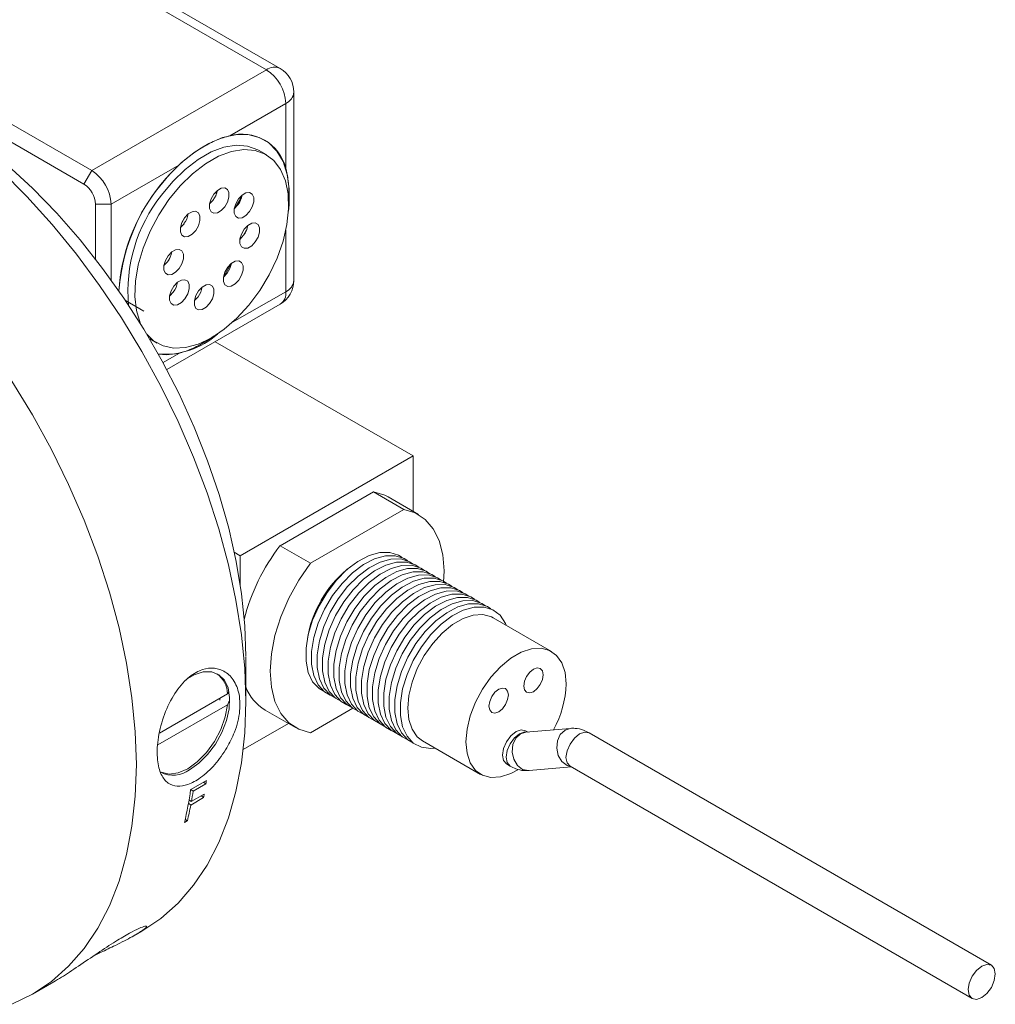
# Model space of a CAD drawing. Header units: inches. Extents: x 1.04 to 8.17, y 1.34 to 8.67.
# Tile 16 of 17: x 6.69 to 8.17, y 5.79 to 7.28. Entities that reach past the tile are written whole.
import ezdxf

# ---------------------------------------------------------------- set-up
doc = ezdxf.new("R2010")
doc.units = ezdxf.units.IN
doc.header["$MEASUREMENT"] = 0

msp = doc.modelspace()

# ---------------------------------------------------------------- linework, layer by layer
at = {"color": 7, "linetype": 'Continuous', "lineweight": 15}
for p, q in [((7.0617, 7.206), (6.6707, 7.4317)), ((7.0826, 7.208), (6.6915, 7.4338)), ((6.4055, 7.2786), (6.7966, 7.0529)), ((6.7848, 7.0325), (6.3938, 7.2582)), ((6.7966, 7.0529), (7.0617, 7.206)), ((7.1034, 6.8862), (7.1034, 7.1719)), ((7.0912, 7.1549), (7.0061, 7.1058)), ((7.0912, 7.0567), (7.0912, 7.1549)), ((7.0614, 7.0773), (7.0499, 7.0839)), ((6.9288, 7.0612), (6.826, 7.0019)), ((6.7848, 7.0325), (6.7966, 7.0529)), ((6.9805, 7.0076), (6.9853, 7.0158)), ((6.9839, 7.0196), (6.9862, 7.0183)), ((6.9839, 7.0196), (6.9862, 7.0183)), ((7.0143, 6.9962), (7.0245, 7.0138)), ((6.8025, 7.0019), (6.826, 7.0019)), ((6.8025, 6.9185), (6.8025, 7.0019)), ((6.826, 7.0019), (6.826, 6.887)), ((6.9332, 6.9737), (6.9379, 6.9819)), ((7.0267, 6.9541), (7.0317, 6.9628)), ((7.0302, 6.9602), (7.0305, 6.96)), ((6.9117, 6.9146), (6.9158, 6.9217)), ((6.9967, 6.8913), (7.0075, 6.9098)), ((7.0067, 6.9102), (7.0075, 6.9098)), ((7.0067, 6.9102), (7.0075, 6.9098)), ((7.0075, 6.9098), (7.0086, 6.9118)), ((6.8478, 6.8557), (6.8755, 6.8397)), ((6.8539, 6.8522), (6.8509, 6.8511)), ((6.9106, 6.7508), (7.0826, 6.8501)), ((6.8847, 6.7976), (6.8961, 6.791)), ((6.9841, 6.7932), (7.2844, 6.6198)), ((7.2844, 6.6198), (7.0222, 6.4684)), ((7.2844, 6.6198), (7.2844, 6.5356)), ((7.2242, 6.5653), (7.0825, 6.4835)), ((7.2704, 6.5386), (7.2242, 6.5653)), ((7.2928, 6.5308), (7.2466, 6.5575)), ((7.2704, 6.5386), (7.1287, 6.4568)), ((7.0129, 6.4738), (7.0222, 6.4684)), ((7.1287, 6.4568), (7.0825, 6.4835)), ((7.0222, 6.4684), (7.0222, 6.4224)), ((7.4947, 6.323), (7.4062, 6.3741)), ((7.0305, 6.2473), (7.0305, 6.3143)), ((7.0028, 6.2586), (6.8997, 6.1991)), ((6.8997, 6.1991), (6.9897, 6.251)), ((6.9912, 6.2513), (6.991, 6.249)), ((7.004, 6.2612), (7.0028, 6.2586)), ((6.8971, 6.1812), (7.0028, 6.2422)), ((7.06, 6.2341), (7.1062, 6.2075)), ((7.1287, 6.1996), (7.1931, 6.2368)), ((7.0951, 6.2139), (7.0265, 6.1742)), ((7.4592, 6.2006), (7.4554, 6.2028)), ((7.523, 6.2063), (7.4555, 6.2003)), ((7.2986, 6.1876), (7.387, 6.1365)), ((8.1626, 5.8468), (7.5519, 6.1994)), ((7.4263, 6.1523), (7.4318, 6.1491)), ((7.4607, 6.1422), (7.5244, 6.1479)), ((7.5228, 6.1488), (8.1334, 5.7963)), ((7.5228, 6.1488), (7.5228, 6.1488)), ((6.9468, 6.1135), (6.9707, 6.1273)), ((6.9468, 6.1135), (6.9504, 6.1108)), ((6.9699, 6.122), (6.9504, 6.1108)), ((6.9663, 6.1248), (6.9699, 6.122)), ((6.9444, 6.0978), (6.9478, 6.0951)), ((6.9664, 6.1012), (6.9469, 6.0899)), ((6.9478, 6.0951), (6.9674, 6.1063)), ((6.9631, 6.1039), (6.9664, 6.1012)), ((6.9435, 6.0927), (6.9469, 6.0899)), ((6.9385, 6.0686), (6.9417, 6.0659)), ((6.9417, 6.0659), (6.9373, 6.0634)), ((6.863, 5.893), (6.8727, 5.8986)), ((6.8101, 5.8661), (6.7988, 5.8606)), ((6.7065, 5.8027), (6.7391, 5.8215))]:
    msp.add_line(p, q, dxfattribs=at)
at = {"color": 8, "linetype": 'Continuous', "lineweight": 15}
for p, q in [((7.0912, 6.8691), (7.0912, 6.9623)), ((7.0105, 6.8226), (7.0912, 6.8691)), ((6.9048, 6.7616), (6.9288, 6.7754))]:
    msp.add_line(p, q, dxfattribs=at)
at = {"color": 7, "linetype": 'Continuous', "lineweight": 15, "flags": 128}
for points in [[(6.5509, 7.1461), (6.5904, 7.1214), (6.6297, 7.093), (6.6685, 7.0612), (6.7065, 7.0262), (6.7435, 6.9883), (6.7791, 6.9476), (6.8131, 6.9045), (6.8454, 6.8593), (6.8757, 6.8122), (6.9037, 6.7637), (6.9293, 6.7139), (6.9523, 6.6634), (6.9726, 6.6123), (6.9901, 6.5612), (7.0045, 6.5102), (7.0158, 6.4598), (7.0239, 6.4103), (7.0288, 6.362), (7.0305, 6.3153)], [(6.8953, 7.0235), (6.9135, 7.0457), (6.9331, 7.0653), (6.9536, 7.0816), (6.9744, 7.0942), (6.9951, 7.1029), (7.015, 7.1073), (7.0337, 7.1075), (7.0507, 7.1033), (7.0655, 7.095), (7.0778, 7.0826), (7.0872, 7.0665), (7.0935, 7.0472), (7.0966, 7.0252), (7.0963, 7.0009), (7.0953, 6.9914)], [(6.9138, 7.0088), (6.9311, 7.0299), (6.9498, 7.0482), (6.9694, 7.0633), (6.9892, 7.0746), (7.0087, 7.0819), (7.0274, 7.0849), (7.0447, 7.0836), (7.06, 7.078), (7.073, 7.0683), (7.0834, 7.0547), (7.0907, 7.0376), (7.0947, 7.0175), (7.0955, 6.9951), (7.0929, 6.9709), (7.087, 6.9456), (7.0779, 6.92), (7.0661, 6.8949), (7.0517, 6.8708), (7.0352, 6.8486), (7.0171, 6.8288), (6.9979, 6.812), (6.9781, 6.7988), (6.9584, 6.7895), (6.9392, 6.7843), (6.9212, 6.7834), (6.9048, 6.7869), (6.8906, 6.7946), (6.8804, 6.8044)], [(6.9023, 7.0154), (6.9197, 7.0365), (6.9384, 7.0548), (6.958, 7.0699), (6.9778, 7.0812), (6.9973, 7.0885), (7.016, 7.0915), (7.0332, 7.0902), (7.0486, 7.0846), (7.0499, 7.0839)], [(6.6583, 7.0536), (6.698, 7.0138), (6.7364, 6.9712), (6.7733, 6.9261), (6.8084, 6.8786), (6.8417, 6.8292), (6.8727, 6.7781), (6.9014, 6.7257), (6.9276, 6.6723), (6.9511, 6.6181), (6.9717, 6.5636), (6.9895, 6.509), (7.0041, 6.4547), (7.0156, 6.4011), (7.0238, 6.3484), (7.0288, 6.2971), (7.0305, 6.2473), (7.0288, 6.1995), (7.0238, 6.1538), (7.0156, 6.1107), (7.0041, 6.0703), (6.9895, 6.033), (6.9717, 5.9988), (6.9511, 5.9682), (6.9276, 5.9411), (6.9014, 5.9179), (6.8727, 5.8986), (6.8727, 5.8986)], [(6.9986, 6.9978), (7.0027, 7.005), (7.005, 7.0126), (7.005, 7.0194), (7.0027, 7.0244), (6.9986, 7.0268), (6.9931, 7.0263), (6.9873, 7.0229), (6.9818, 7.0171), (6.9777, 7.0099), (6.9754, 7.0023), (6.9754, 6.9955), (6.9777, 6.9905), (6.9818, 6.9881), (6.9873, 6.9887), (6.9932, 6.9921), (6.9986, 6.9978)], [(7.0361, 6.9906), (7.0403, 6.9978), (7.0425, 7.0054), (7.0425, 7.0121), (7.0402, 7.0171), (7.0361, 7.0195), (7.0306, 7.019), (7.0248, 7.0156), (7.0193, 7.0098), (7.0152, 7.0026), (7.0129, 6.9951), (7.0129, 6.9883), (7.0152, 6.9833), (7.0193, 6.9809), (7.0248, 6.9814), (7.0307, 6.9848), (7.0361, 6.9906)], [(6.8706, 6.8204), (6.8701, 6.8217), (6.8643, 6.8403), (6.8619, 6.8616), (6.8629, 6.885), (6.8671, 6.9099), (6.8746, 6.9354), (6.8851, 6.9609), (6.8983, 6.9856), (6.9138, 7.0088)], [(6.9754, 7.0022), (6.9755, 7.0023), (6.9809, 7.008)], [(7.0129, 6.995), (7.013, 6.995), (7.0184, 7.0008)], [(6.9544, 6.9621), (6.9585, 6.9693), (6.9608, 6.9769), (6.9608, 6.9837), (6.9585, 6.9887), (6.9543, 6.9911), (6.9489, 6.9905), (6.943, 6.9871), (6.9376, 6.9814), (6.9334, 6.9742), (6.9312, 6.9666), (6.9312, 6.9598), (6.9334, 6.9548), (6.9376, 6.9524), (6.943, 6.953), (6.9489, 6.9564), (6.9544, 6.9621)], [(6.9312, 6.9665), (6.9312, 6.9666), (6.9367, 6.9723)], [(7.0449, 6.9446), (7.0491, 6.9518), (7.0513, 6.9594), (7.0513, 6.9662), (7.0491, 6.9711), (7.0449, 6.9735), (7.0395, 6.973), (7.0336, 6.9696), (7.0281, 6.9639), (7.024, 6.9566), (7.0217, 6.9491), (7.0217, 6.9423), (7.024, 6.9373), (7.0281, 6.9349), (7.0336, 6.9354), (7.0395, 6.9388), (7.0449, 6.9446)], [(7.0217, 6.949), (7.0218, 6.949), (7.0272, 6.9548)], [(6.9293, 6.9044), (6.9335, 6.9116), (6.9357, 6.9191), (6.9357, 6.9259), (6.9335, 6.9309), (6.9293, 6.9333), (6.9239, 6.9328), (6.918, 6.9294), (6.9125, 6.9236), (6.9084, 6.9164), (6.9061, 6.9088), (6.9061, 6.902), (6.9084, 6.8971), (6.9126, 6.8947), (6.918, 6.8952), (6.9239, 6.8986), (6.9293, 6.9044)], [(6.9061, 6.9088), (6.9062, 6.9088), (6.9116, 6.9146)], [(7.0199, 6.8868), (7.024, 6.894), (7.0263, 6.9016), (7.0263, 6.9084), (7.024, 6.9134), (7.0199, 6.9158), (7.0144, 6.9152), (7.0085, 6.9118), (7.0031, 6.9061), (6.9989, 6.8989), (6.9967, 6.8913), (6.9967, 6.8845), (6.9989, 6.8795), (7.0031, 6.8771), (7.0085, 6.8777), (7.0144, 6.8811), (7.0199, 6.8868)], [(7.0022, 6.897), (7.0063, 6.9042), (7.0086, 6.9118)], [(6.9967, 6.8913), (6.9967, 6.8913), (7.0022, 6.897)], [(6.9381, 6.8584), (6.9423, 6.8656), (6.9445, 6.8732), (6.9445, 6.8799), (6.9423, 6.8849), (6.9381, 6.8873), (6.9327, 6.8868), (6.9268, 6.8834), (6.9214, 6.8776), (6.9172, 6.8704), (6.9149, 6.8629), (6.9149, 6.8561), (6.9172, 6.8511), (6.9214, 6.8487), (6.9268, 6.8492), (6.9327, 6.8526), (6.9381, 6.8584)], [(6.9756, 6.8511), (6.9798, 6.8583), (6.982, 6.8659), (6.982, 6.8727), (6.9798, 6.8777), (6.9756, 6.8801), (6.9702, 6.8795), (6.9643, 6.8761), (6.9589, 6.8704), (6.9547, 6.8632), (6.9525, 6.8556), (6.9525, 6.8488), (6.9547, 6.8438), (6.9589, 6.8414), (6.9643, 6.842), (6.9702, 6.8454), (6.9756, 6.8511)], [(6.9149, 6.8628), (6.915, 6.8628), (6.9204, 6.8686)], [(6.9524, 6.8555), (6.9525, 6.8556), (6.958, 6.8613)], [(6.9288, 6.7754), (6.9098, 6.7732), (6.8979, 6.7741)], [(6.6755, 6.7333), (6.7066, 6.6822), (6.7353, 6.6298), (6.7615, 6.5763), (6.7849, 6.5222), (6.8056, 6.4676), (6.8233, 6.4131), (6.838, 6.3588), (6.8494, 6.3052), (6.8577, 6.2525), (6.8627, 6.2012), (6.8643, 6.1514), (6.8627, 6.1036), (6.8577, 6.0579), (6.8494, 6.0148), (6.838, 5.9744), (6.8233, 5.9371), (6.8056, 5.9029), (6.7849, 5.8723), (6.7615, 5.8452), (6.7353, 5.822), (6.7066, 5.8027), (6.6755, 5.7875)], [(7.2466, 6.5575), (7.2417, 6.56), (7.2242, 6.5653)], [(7.3307, 6.4282), (7.3315, 6.4453), (7.3297, 6.4697), (7.3242, 6.4912), (7.3152, 6.5093), (7.303, 6.5235), (7.2879, 6.5333), (7.2704, 6.5386)], [(7.268, 6.4655), (7.2624, 6.469), (7.2491, 6.4732), (7.2339, 6.4731), (7.2176, 6.4685), (7.2007, 6.4598), (7.184, 6.4472), (7.1682, 6.4313), (7.1539, 6.4127), (7.1417, 6.3922), (7.132, 6.3706), (7.1254, 6.3489), (7.122, 6.3278), (7.122, 6.3083), (7.1254, 6.2912), (7.132, 6.2771), (7.1417, 6.2667), (7.1503, 6.2616)], [(7.1287, 6.4568), (7.1111, 6.4313), (7.096, 6.404), (7.0838, 6.3757), (7.0748, 6.3472), (7.0694, 6.3194), (7.0675, 6.2929), (7.0694, 6.2686), (7.0748, 6.2471), (7.0838, 6.229), (7.096, 6.2148), (7.1111, 6.2049), (7.1287, 6.1996)], [(7.2764, 6.4606), (7.2709, 6.4641), (7.2575, 6.4684), (7.2424, 6.4682), (7.226, 6.4636), (7.2092, 6.4549), (7.1925, 6.4423), (7.1766, 6.4264), (7.1623, 6.4078), (7.1501, 6.3873), (7.1404, 6.3658), (7.1338, 6.344), (7.1304, 6.3229), (7.1304, 6.3035), (7.1338, 6.2863), (7.1404, 6.2723), (7.1501, 6.2618), (7.1588, 6.2568)], [(7.2849, 6.4557), (7.2793, 6.4593), (7.2659, 6.4635), (7.2508, 6.4633), (7.2344, 6.4588), (7.2176, 6.45), (7.2009, 6.4374), (7.1851, 6.4215), (7.1707, 6.403), (7.1585, 6.3825), (7.1489, 6.3609), (7.1422, 6.3391), (7.1388, 6.3181), (7.1388, 6.2986), (7.1422, 6.2815), (7.1489, 6.2674), (7.1585, 6.257), (7.1672, 6.2519)], [(7.2933, 6.4509), (7.2877, 6.4544), (7.2744, 6.4586), (7.2592, 6.4585), (7.2429, 6.4539), (7.226, 6.4452), (7.2093, 6.4326), (7.1935, 6.4167), (7.1792, 6.3981), (7.1669, 6.3776), (7.1573, 6.356), (7.1506, 6.3343), (7.1472, 6.3132), (7.1472, 6.2937), (7.1506, 6.2766), (7.1573, 6.2625), (7.1669, 6.2521), (7.1756, 6.247)], [(7.3017, 6.446), (7.2961, 6.4495), (7.2828, 6.4538), (7.2676, 6.4536), (7.2513, 6.449), (7.2344, 6.4403), (7.2178, 6.4277), (7.2019, 6.4118), (7.1876, 6.3932), (7.1754, 6.3727), (7.1657, 6.3512), (7.1591, 6.3294), (7.1557, 6.3084), (7.1557, 6.2889), (7.1591, 6.2717), (7.1657, 6.2577), (7.1754, 6.2472), (7.184, 6.2422)], [(7.3101, 6.4411), (7.3046, 6.4447), (7.2912, 6.4489), (7.2761, 6.4487), (7.2597, 6.4442), (7.2429, 6.4354), (7.2262, 6.4229), (7.2103, 6.4069), (7.196, 6.3884), (7.1838, 6.3679), (7.1741, 6.3463), (7.1675, 6.3245), (7.1641, 6.3035), (7.1641, 6.284), (7.1675, 6.2669), (7.1741, 6.2528), (7.1838, 6.2424), (7.1925, 6.2373)], [(7.3186, 6.4363), (7.313, 6.4398), (7.2996, 6.444), (7.2845, 6.4439), (7.2681, 6.4393), (7.2513, 6.4306), (7.2346, 6.418), (7.2188, 6.4021), (7.2044, 6.3835), (7.1922, 6.363), (7.1826, 6.3414), (7.1759, 6.3197), (7.1725, 6.2986), (7.1725, 6.2791), (7.1759, 6.262), (7.1826, 6.2479), (7.1922, 6.2375), (7.2009, 6.2324)], [(7.327, 6.4314), (7.3214, 6.4349), (7.3081, 6.4392), (7.2929, 6.439), (7.2766, 6.4345), (7.2597, 6.4257), (7.243, 6.4131), (7.2272, 6.3972), (7.2129, 6.3786), (7.2006, 6.3581), (7.191, 6.3366), (7.1843, 6.3148), (7.1809, 6.2938), (7.1809, 6.2743), (7.1843, 6.2571), (7.191, 6.2431), (7.2006, 6.2326), (7.2093, 6.2276)], [(7.3354, 6.4266), (7.3298, 6.4301), (7.3165, 6.4343), (7.3013, 6.4341), (7.285, 6.4296), (7.2681, 6.4208), (7.2515, 6.4083), (7.2356, 6.3923), (7.2213, 6.3738), (7.2091, 6.3533), (7.1994, 6.3317), (7.1928, 6.31), (7.1894, 6.2889), (7.1894, 6.2694), (7.1928, 6.2523), (7.1994, 6.2382), (7.2091, 6.2278), (7.2177, 6.2227)], [(7.3438, 6.4217), (7.3383, 6.4252), (7.3249, 6.4294), (7.3098, 6.4293), (7.2934, 6.4247), (7.2766, 6.416), (7.2599, 6.4034), (7.2441, 6.3875), (7.2297, 6.3689), (7.2175, 6.3484), (7.2078, 6.3268), (7.2012, 6.3051), (7.1978, 6.284), (7.1978, 6.2645), (7.2012, 6.2474), (7.2078, 6.2333), (7.2175, 6.2229), (7.2262, 6.2178)], [(7.3523, 6.4168), (7.3467, 6.4203), (7.3334, 6.4246), (7.3182, 6.4244), (7.3019, 6.4199), (7.285, 6.4111), (7.2683, 6.3985), (7.2525, 6.3826), (7.2382, 6.364), (7.2259, 6.3435), (7.2163, 6.322), (7.2096, 6.3002), (7.2062, 6.2792), (7.2062, 6.2597), (7.2096, 6.2425), (7.2163, 6.2285), (7.2259, 6.218), (7.2346, 6.213)], [(7.3607, 6.412), (7.3551, 6.4155), (7.3418, 6.4197), (7.3266, 6.4195), (7.3103, 6.415), (7.2934, 6.4062), (7.2767, 6.3937), (7.2609, 6.3778), (7.2466, 6.3592), (7.2343, 6.3387), (7.2247, 6.3171), (7.218, 6.2954), (7.2146, 6.2743), (7.2146, 6.2548), (7.218, 6.2377), (7.2247, 6.2236), (7.2343, 6.2132), (7.243, 6.2081)], [(7.3691, 6.4071), (7.3636, 6.4106), (7.3502, 6.4148), (7.335, 6.4147), (7.3187, 6.4101), (7.3018, 6.4014), (7.2852, 6.3888), (7.2693, 6.3729), (7.255, 6.3543), (7.2428, 6.3338), (7.2331, 6.3123), (7.2265, 6.2905), (7.2231, 6.2694), (7.2231, 6.2499), (7.2265, 6.2328), (7.2331, 6.2187), (7.2428, 6.2083), (7.2514, 6.2033)], [(7.3776, 6.4022), (7.372, 6.4058), (7.3586, 6.41), (7.3435, 6.4098), (7.3271, 6.4053), (7.3103, 6.3965), (7.2936, 6.3839), (7.2778, 6.368), (7.2634, 6.3494), (7.2512, 6.329), (7.2416, 6.3074), (7.2349, 6.2856), (7.2315, 6.2646), (7.2315, 6.2451), (7.2349, 6.2279), (7.2416, 6.2139), (7.2512, 6.2034), (7.2599, 6.1984)], [(7.386, 6.3974), (7.3804, 6.4009), (7.3671, 6.4051), (7.3519, 6.4049), (7.3356, 6.4004), (7.3187, 6.3917), (7.302, 6.3791), (7.2862, 6.3632), (7.2719, 6.3446), (7.2596, 6.3241), (7.25, 6.3025), (7.2433, 6.2808), (7.2399, 6.2597), (7.2399, 6.2402), (7.2433, 6.2231), (7.25, 6.209), (7.2596, 6.1986), (7.2683, 6.1935)], [(7.3944, 6.3925), (7.3888, 6.396), (7.3755, 6.4002), (7.3603, 6.4001), (7.344, 6.3955), (7.3271, 6.3868), (7.3104, 6.3742), (7.2946, 6.3583), (7.2803, 6.3397), (7.2681, 6.3192), (7.2584, 6.2977), (7.2518, 6.2759), (7.2484, 6.2548), (7.2484, 6.2354), (7.2518, 6.2182), (7.2584, 6.2041), (7.2681, 6.1937), (7.2767, 6.1887)], [(7.4028, 6.3876), (7.3973, 6.3912), (7.3839, 6.3954), (7.3688, 6.3952), (7.3524, 6.3907), (7.3356, 6.3819), (7.3189, 6.3693), (7.303, 6.3534), (7.2887, 6.3349), (7.2765, 6.3144), (7.2668, 6.2928), (7.2602, 6.271), (7.2568, 6.25), (7.2568, 6.2305), (7.2602, 6.2134), (7.2668, 6.1993), (7.2765, 6.1889), (7.2852, 6.1838)], [(7.4262, 6.3626), (7.4249, 6.3655), (7.4167, 6.3779), (7.4057, 6.3863), (7.3923, 6.3905), (7.3772, 6.3904), (7.3608, 6.3858), (7.344, 6.3771), (7.3273, 6.3645), (7.3115, 6.3486), (7.2971, 6.33), (7.2849, 6.3095), (7.2753, 6.2879), (7.2686, 6.2662), (7.2652, 6.2451), (7.2652, 6.2256), (7.2686, 6.2085), (7.2753, 6.1944), (7.2849, 6.184), (7.2971, 6.1776), (7.3115, 6.1756), (7.3185, 6.1761)], [(7.4062, 6.3741), (7.4034, 6.3756), (7.3905, 6.379), (7.3759, 6.378), (7.3604, 6.3729), (7.3445, 6.3637), (7.3289, 6.3509), (7.3144, 6.335), (7.3015, 6.3168), (7.2908, 6.297), (7.2829, 6.2765), (7.278, 6.2561), (7.2763, 6.2369), (7.278, 6.2196), (7.2829, 6.2049), (7.2908, 6.1936), (7.2986, 6.1876)], [(7.517, 6.2737), (7.5153, 6.2911), (7.5104, 6.3057), (7.5025, 6.317), (7.4918, 6.3245), (7.4789, 6.3279), (7.4644, 6.327), (7.4488, 6.3218), (7.4329, 6.3126), (7.4173, 6.2998), (7.4028, 6.284), (7.3899, 6.2657), (7.3793, 6.2459), (7.3713, 6.2254), (7.3664, 6.2051), (7.3647, 6.1858), (7.3664, 6.1685), (7.3713, 6.1539), (7.3793, 6.1426), (7.3899, 6.1351), (7.4028, 6.1317), (7.4173, 6.1326), (7.4329, 6.1378), (7.4434, 6.1434)], [(6.9391, 6.2802), (6.9523, 6.2877), (6.966, 6.2919), (6.9787, 6.2919), (6.9895, 6.2876), (6.998, 6.2794), (7.0036, 6.2676), (7.006, 6.253), (7.0052, 6.2362), (7.0011, 6.2182), (6.9941, 6.2), (6.9844, 6.1825), (6.9725, 6.1667), (6.9593, 6.1535), (6.9452, 6.1435), (6.9452, 6.1435)], [(7.482, 6.2876), (7.4809, 6.2934), (7.4777, 6.2971), (7.4729, 6.298), (7.4673, 6.2961), (7.4616, 6.2915), (7.4568, 6.2851), (7.4537, 6.2777), (7.4525, 6.2706), (7.4537, 6.2647), (7.4568, 6.261), (7.4616, 6.2601), (7.4673, 6.262), (7.4729, 6.2666), (7.4777, 6.273), (7.4809, 6.2804), (7.482, 6.2876)], [(7.3997, 6.2401), (7.4009, 6.2342), (7.4041, 6.2305), (7.4088, 6.2296), (7.4145, 6.2316), (7.4201, 6.2361), (7.4249, 6.2426), (7.4281, 6.2499), (7.4292, 6.2571), (7.4281, 6.2629), (7.4249, 6.2666), (7.4201, 6.2675), (7.4145, 6.2656), (7.4088, 6.261), (7.4041, 6.2546), (7.4009, 6.2472), (7.3997, 6.2401)], [(6.9007, 6.1401), (6.9018, 6.1396), (6.9139, 6.1369), (6.9277, 6.1388), (6.9423, 6.1451), (6.9569, 6.1556), (6.9707, 6.1696), (6.9828, 6.1863), (6.9925, 6.2047), (6.9993, 6.2237), (7.0028, 6.2422)], [(7.4554, 6.2028), (7.4488, 6.2041), (7.4409, 6.2014), (7.433, 6.195), (7.4263, 6.186), (7.4218, 6.1756), (7.4202, 6.1656), (7.4218, 6.1574), (7.4263, 6.1523), (7.4263, 6.1523)], [(8.1686, 5.8335), (8.167, 5.8417), (8.1626, 5.8468), (8.1559, 5.8481), (8.148, 5.8454), (8.1401, 5.839), (8.1334, 5.83), (8.1289, 5.8197), (8.1273, 5.8097), (8.1289, 5.8015), (8.1334, 5.7963), (8.1401, 5.795), (8.148, 5.7978), (8.1559, 5.8041), (8.1626, 5.8132), (8.167, 5.8235), (8.1686, 5.8335)]]:
    msp.add_lwpolyline(points, dxfattribs=at)
at = {"color": 8, "linetype": 'Continuous', "lineweight": 15, "flags": 128}
for points in [[(7.523, 6.2063), (7.5153, 6.2038), (7.5081, 6.1972), (7.5037, 6.1876), (7.5026, 6.1764), (7.5049, 6.1653), (7.5105, 6.1561), (7.5183, 6.15), (7.5236, 6.1484)], [(7.4588, 6.2006), (7.4542, 6.2009), (7.4463, 6.1982), (7.4384, 6.1918), (7.4318, 6.1828), (7.4273, 6.1725), (7.4257, 6.1625), (7.4273, 6.1543), (7.4318, 6.1491), (7.4318, 6.1491)], [(7.4555, 6.2003), (7.4478, 6.1978), (7.4407, 6.1912), (7.4362, 6.1816), (7.4351, 6.1704), (7.4375, 6.1593), (7.443, 6.15), (7.4508, 6.144), (7.4598, 6.1421), (7.4607, 6.1422)], [(7.5519, 6.1994), (7.5452, 6.2007), (7.5374, 6.1979), (7.5295, 6.1915), (7.5228, 6.1825), (7.5183, 6.1722), (7.5167, 6.1622), (7.5183, 6.154), (7.5228, 6.1488), (7.5228, 6.1488)]]:
    msp.add_lwpolyline(points, dxfattribs=at)
at = {"color": 8, "linetype": 'Continuous', "lineweight": 15}
for centre, radius, start, end in [((7.0739, 7.1889), 0.021, 65.6929, 125.6174), ((7.0826, 7.174), 0.021, 294.3747, 354.3054), ((7.0826, 6.8882), 0.021, 294.3747, 354.3054), ((7.0714, 6.8666), 0.02, 304.0574, 7.2548)]:
    msp.add_arc(centre, radius, start, end, dxfattribs=at)
at = {"color": 7, "linetype": 'Continuous', "lineweight": 15}
for centre, radius, start, end in [((7.0272, 7.152), 0.064, 2.6055, 57.3945), ((7.0617, 7.1719), 0.0417, 0, 60.0027), ((7.0245, 7.0394), 0.0689, 14.5214, 105.468), ((7.1261, 6.8501), 0.2889, 133.0606, 176.0095), ((6.7621, 6.999), 0.064, 2.6055, 57.3945), ((6.7641, 7.0001), 0.0384, 2.6055, 57.3944), ((7.1166, 6.853), 0.2794, 142.4013, 176.4471), ((7.0858, 6.8699), 0.2342, 141.5798, 185.2333), ((6.9545, 7.0283), 0.0333, 322.5689, 350.7242), ((6.992, 7.021), 0.0333, 322.5691, 350.7241), ((6.9102, 6.9926), 0.0333, 322.5689, 350.7242), ((7.0008, 6.975), 0.0333, 322.569, 350.7238), ((6.8852, 6.9348), 0.0333, 322.5689, 350.7239), ((6.894, 6.8888), 0.0333, 322.569, 350.7241), ((6.9315, 6.8816), 0.0333, 322.5699, 350.7232), ((7.0617, 6.8862), 0.0417, 299.9973, 0), ((6.9069, 6.8953), 0.1213, 265.6844, 311.5527), ((7.3256, 6.2961), 0.307, 142.3811, 165.7507), ((7.2958, 6.3136), 0.1742, 129.5805, 170.425), ((6.9633, 6.2574), 0.0395, 1.6703, 53.6213), ((7.0968, 6.2952), 0.0713, 201.393, 238.8854), ((7.3626, 6.2791), 0.1545, 330.9621, 358.0319), ((6.9202, 6.1769), 0.0417, 243.0291, 306.7756), ((6.4139, 6.2057), 0.5623, 351.4466, 351.9925), ((6.4281, 6.1858), 0.5237, 346.4792, 352.0635), ((6.4126, 6.1916), 0.5439, 349.7767, 351.4521), ((6.4477, 6.2001), 0.5281, 349.2013, 349.7704), ((6.4526, 6.184), 0.5032, 346.4234, 349.2172)]:
    msp.add_arc(centre, radius, start, end, dxfattribs=at)
for points, knots in [([(7.0061, 7.1058), (6.9995, 7.1039), (6.9861, 7.1), (6.9661, 7.0895), (6.9469, 7.0771), (6.9349, 7.0665), (6.9288, 7.0612)], [0, 0, 0, 0, 0.256019, 0.518821, 0.75725, 1, 1, 1, 1]), ([(7.0951, 6.998), (7.0955, 7.0044), (7.0962, 7.0182), (7.0954, 7.0381), (7.0926, 7.0505), (7.0912, 7.0567)], [0, 0, 0, 0, 0.298047, 0.645872, 1, 1, 1, 1]), ([(6.9288, 6.7754), (6.9352, 6.7774), (6.9482, 6.7816), (6.9663, 6.7912), (6.978, 6.7989), (6.9827, 6.802)], [0, 0, 0, 0, 0.366071, 0.741838, 1, 1, 1, 1]), ([(7.0019, 6.1768), (6.996, 6.168), (6.9844, 6.1506), (6.9627, 6.131), (6.9426, 6.1201), (6.9256, 6.1175), (6.9116, 6.1224), (6.901, 6.1357), (6.8953, 6.1582), (6.8961, 6.1886), (6.9043, 6.2231), (6.9192, 6.2559), (6.9388, 6.2809), (6.9595, 6.2949), (6.9789, 6.2991), (6.9964, 6.2951), (7.0112, 6.2827), (7.0211, 6.2616), (7.0227, 6.2331), (7.0158, 6.2032), (7.006, 6.1846), (7.0019, 6.1768)], [0, 0, 0, 0, 0.052881, 0.105305, 0.151271, 0.19486, 0.241019, 0.29269, 0.350232, 0.411573, 0.473963, 0.534662, 0.589897, 0.637686, 0.681417, 0.726375, 0.776202, 0.832085, 0.892571, 0.95491, 1, 1, 1, 1]), ([(7.0028, 6.2422), (7.0034, 6.2436), (7.0043, 6.2454), (7.0051, 6.2472), (7.0053, 6.2476)], [0, 0, 0, 0, 0.773073, 1, 1, 1, 1]), ([(7.5519, 6.1994), (7.549, 6.2008), (7.5423, 6.2043), (7.5324, 6.2066), (7.5256, 6.2064), (7.523, 6.2063)], [0, 0, 0, 0, 0.322788, 0.741255, 1, 1, 1, 1]), ([(7.4318, 6.1491), (7.4347, 6.1476), (7.4414, 6.1442), (7.4513, 6.1419), (7.4581, 6.1421), (7.4607, 6.1422)], [0, 0, 0, 0, 0.322787, 0.741254, 1, 1, 1, 1]), ([(6.739, 5.8217), (6.7427, 5.8238), (6.7525, 5.8294), (6.7759, 5.845), (6.8046, 5.8646), (6.8321, 5.8827), (6.854, 5.8957), (6.8694, 5.9034), (6.8788, 5.9067), (6.8814, 5.9057), (6.8753, 5.9003), (6.8591, 5.8905), (6.8359, 5.8786), (6.8178, 5.8698), (6.8101, 5.8661)], [0, 0, 0, 0, 0.060507, 0.16012, 0.257032, 0.345221, 0.421523, 0.491345, 0.563125, 0.64268, 0.731904, 0.828476, 0.928009, 1, 1, 1, 1])]:
    msp.add_open_spline(points, degree=3, knots=knots, dxfattribs=at)

doc.saveas('drawing.dxf')
